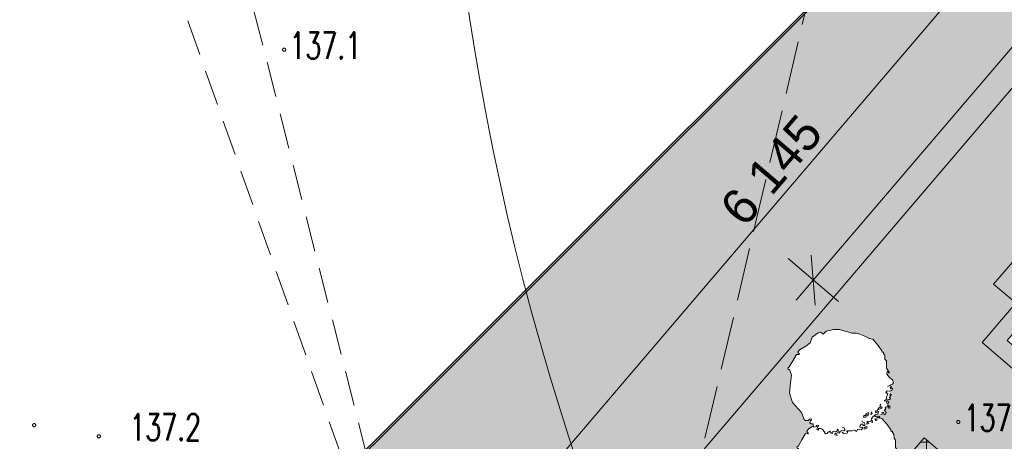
# Model space of a CAD drawing. Header units: centimetres. Extents: x -29333 to 403204, y -464147 to 16641.
# Tile 65 of 134: x 58101 to 60880, y -11638 to -10447. Entities that reach past the tile are written whole.
import ezdxf
from ezdxf.xclip import XClip

# ---------------------------------------------------------------- set-up
doc = ezdxf.new("R2010")
doc.units = ezdxf.units.CM
doc.header["$MEASUREMENT"] = 0
doc.header["$XCLIPFRAME"] = 0
doc.set_wipeout_variables(frame=1)
for name, pattern in [('1_OTZK', [150, 100, -50]), ('EGKK', [200, 150, -50]), ('Wipeout_Contour', [100, 0, -100])]:
    doc.linetypes.add(name, pattern=pattern)
for name, color, linetype in [('2010 Mlawa_628_1_mdcp_plus_zakres obcięta_13_Kontury', 7, 'Continuous'), ('2010 Mlawa_628_1_mdcp_plus_zakres obcięta_13_OTR_T_1', 7, 'Continuous'), ('2010 Mlawa_628_1_mdcp_plus_zakres obcięta_13_OTZ_L_1', 7, 'Continuous'), ('810-G Ogólne', 7, 'Continuous'), ('FURTKI BRAMY', 7, 'Continuous'), ('MAPA MDCP', 7, 'Continuous'), ('MF_S przyłącze wodociagowe', 7, 'Continuous'), ('PROJEKTOWANE DROGI', 7, 'Continuous'), ('PZT NOWE', 7, 'Continuous'), ('PZT NOWE PAB', 7, 'Continuous'), ('TEREN', 7, 'Continuous')]:
    doc.layers.add(name, color=color, linetype=linetype)
doc.styles.add('GENERATED_STYLE_11', font='arial.ttf')
doc.styles.add('GENERATED_STYLE_2', font='Simplex.shx')
doc.linetypes.add('FENCELINE1', pattern='A,0.25,-0.1,[133,ltypeshp.shx,S=0.1,R=0,X=-0.1,Y=0],-0.1,1', length=1.45)
doc.dimstyles.new('GENERATED_STYLE__1', dxfattribs={"dimtxt": 100, "dimasz": 95, "dimexe": 0.18, "dimexo": 0.0625, "dimgap": 0.09, "dimtad": 1, "dimdec": 0, "dimzin": 0, "dimdsep": 46, "dimtxsty": 'GENERATED_STYLE_11', "dimblk": 'ARROWHEAD_6', "dimblk1": 'ARROWHEAD_6', "dimblk2": 'ARROWHEAD_6', "dimcen": 0.09, "dimse1": 1, "dimse2": 1, "dimclrd": 7, "dimclre": 7, "dimclrt": 7, "dimadec": 1, "dimazin": 0, "dimtfac": 1, "dimtdec": 4, "dimtmove": 0, "dimatfit": 3, "dimfxl": 1, "dimtolj": 1, "dimtzin": 0, "dimarcsym": 0})

# ---------------------------------------------------------------- blocks, each defined once
blk = doc.blocks.new('Rysunek_4_13', base_point=(-745725621.2, -588524063.1))
at = {"layer": '2010 Mlawa_628_1_mdcp_plus_zakres obcięta_13_Kontury', "color": 3, "linetype": 'EGKK', "lineweight": 18}
blk.add_line((59485.8, -13965.1), (61141.8, -6922.1), dxfattribs=at)
at = {"layer": '2010 Mlawa_628_1_mdcp_plus_zakres obcięta_13_OTR_T_1', "color": 7, "linetype": 'Continuous', "lineweight": 18}
for centre in [(58847.4, -10531.7), (58141.7, -11592), (60750.2, -11582.9), (58324.3, -11623.5)]:
    blk.add_circle(centre, 4.5, dxfattribs=at)
at = {"layer": '2010 Mlawa_628_1_mdcp_plus_zakres obcięta_13_OTZ_L_1', "color": 7, "linetype": '1_OTZK', "lineweight": 18}
for p in [(58172.1, -8095.5), (58076.9, -9036)]:
    blk.add_line(p, (59265.9, -12408), dxfattribs=at)
at = {"layer": '2010 Mlawa_628_1_mdcp_plus_zakres obcięta_13_OTR_T_1', "color": 7, "linetype": 'Continuous', "lineweight": 18, "char_height": 75, "attachment_point": 7, "style": 'GENERATED_STYLE_2'}
for s, insert in [('\\A1;{\\W0.700000x;\\pql;\\FSimplex.shx;137.1}', (58862.4, -10557.7)), ('\\A1;{\\W0.700000x;\\pql;\\FSimplex.shx;137.3}', (60765.2, -11608.9)), ('\\A1;{\\W0.700000x;\\pql;\\FSimplex.shx;137.2}', (58410.3, -11635.2))]:
    blk.add_mtext(s, dxfattribs=dict(at, insert=insert))
blk = doc.blocks.new('Drzewo rzut 21[2]_1', base_point=(60443.3, -11694.8))
at = {"color": 254, "linetype": 'Wipeout_Contour', "lineweight": 0, "ltscale": 11521703.46790182}
blk.add_wipeout([(60461.9, -11837.7), (60464.2, -11834.2), (60460.7, -11833.6), (60460.7, -11831.4), (60466.1, -11831.1), (60476.4, -11831.8), (60482.8, -11829.7), (60488.1, -11833), (60491.9, -11826.8), (60501.3, -11828.3), (60506.8, -11823.5), (60504.6, -11820.8), (60501.9, -11821.6), (60497.9, -11820.6), (60498.4, -11816.1), (60501.2, -11812.1), (60507.1, -11812.7), (60506.1, -11816.3), (60511.5, -11816), (60512, -11812.4), (60510.8, -11808.8), (60515.2, -11811.1), (60520.6, -11811.7), (60523.4, -11808.2), (60519.3, -11808.1), (60517.1, -11805.3), (60520.8, -11803.6), (60527.5, -11804.7), (60533.3, -11808), (60533.4, -11803.5), (60529.8, -11800.7), (60530.4, -11797.1), (60539.8, -11796.4), (60542, -11799.2), (60541.5, -11802.3), (60546, -11801.5), (60545.7, -11797), (60546.2, -11793.9), (60550.3, -11793.6), (60551.1, -11795.8), (60553.9, -11792.7), (60551.3, -11789.5), (60544.4, -11792.1), (60540, -11790.6), (60541.5, -11785.7), (60546.4, -11784.5), (60549.6, -11783.6), (60556.6, -11785.1), (60560.6, -11783.8), (60561.1, -11778.3), (60565.9, -11779.2), (60565.9, -11783.5), (60569, -11785.8), (60572.5, -11779.3), (60568.9, -11775.6), (60566.7, -11773.7), (60570.9, -11769), (60569.1, -11766.1), (60570.7, -11763.2), (60573.9, -11764.3), (60577.3, -11761.9), (60579.1, -11762.9), (60578.4, -11764.3), (60580.1, -11767.8), (60582.7, -11766.4), (60582.8, -11761.3), (60578.1, -11759), (60574.8, -11759.2), (60574.2, -11753.4), (60576.7, -11754.2), (60579.4, -11749.5), (60576.2, -11747.6), (60576.6, -11743.6), (60580.3, -11741.8), (60582.5, -11743.7), (60584.1, -11738.6), (60580.8, -11736.3), (60582, -11733.4), (60585.7, -11733.2), (60586.5, -11729.2), (60582.9, -11727.2), (60580.9, -11719.6), (60587.7, -11717.1), (60590.1, -11710.9), (60586.4, -11713), (60583.8, -11711.2), (60587.5, -11706.8), (60582.2, -11703), (60584, -11700.8), (60589.9, -11699.6), (60592.7, -11695.6), (60590.2, -11687.5), (60581.8, -11681), (60573.5, -11671.3), (60574.6, -11664.2), (60578.2, -11665.6), (60579, -11668.8), (60581.7, -11666.1), (60578.7, -11662.5), (60573, -11654.7), (60573.2, -11646.1), (60573.1, -11634), (60568.7, -11628.5), (60568.1, -11617.7), (60564.2, -11613.1), (60564.7, -11609), (60562, -11608.5), (60560.6, -11610.3), (60559.4, -11605.3), (60549.4, -11590.2), (60534.4, -11572.8), (60524.3, -11570.3), (60511.4, -11564.1), (60498, -11557.9), (60487.8, -11555.4), (60474.7, -11555.1), (60469.4, -11553.6), (60440.7, -11545.5), (60424.1, -11545.3), (60402.4, -11550.2), (60394.6, -11558.1), (60388, -11553), (60379.8, -11554.6), (60363.7, -11566.5), (60357.4, -11582.8), (60345.4, -11592.3), (60327.4, -11602.3), (60322.7, -11609.4), (60324.7, -11612.2), (60327.8, -11613.3), (60325.1, -11616), (60318.6, -11615.9), (60308.3, -11633.3), (60298.7, -11650.7), (60294.7, -11653.9), (60295.9, -11657.9), (60299.2, -11657.9), (60304.7, -11674.5), (60300.9, -11704.7), (60299.5, -11724.8), (60308, -11751.2), (60332.9, -11779.3), (60340.2, -11799.8), (60344.1, -11802.5), (60352, -11802), (60356, -11798.2), (60359.3, -11797.6), (60361.2, -11800.3), (60358.5, -11802.8), (60356.2, -11809.1), (60359.9, -11811.9), (60365.8, -11811.5), (60367, -11820.5), (60371.6, -11819.8), (60376.4, -11819.4), (60374.7, -11816.7), (60377.5, -11814.9), (60381.9, -11816.4), (60379.1, -11819.9), (60376.7, -11826.6), (60380.7, -11829.4), (60381.2, -11827.2), (60380.6, -11824.9), (60387.6, -11824.6), (60391.6, -11827), (60399, -11835.3), (60398.1, -11837), (60402, -11839.8), (60405.2, -11839), (60407.4, -11835.5), (60413, -11832.5), (60414.8, -11834.7), (60413.9, -11837.3), (60420.2, -11838.6), (60418.3, -11836.2), (60421.5, -11834.5), (60427.4, -11831.9), (60431.9, -11833.8), (60433.3, -11829.8), (60437, -11826.7), (60436.4, -11831.7), (60435.4, -11836.6), (60440.3, -11838.1), (60439.5, -11834), (60444.5, -11833.7), (60447.6, -11834.7), (60452, -11839.3)], dxfattribs=at).dxf.layer = 'PZT NOWE'
at = {"layer": 'PZT NOWE', "color": 8, "linetype": 'Continuous', "lineweight": 13}
for p, q in [((60379.8, -11554.6), (60363.7, -11566.5)), ((60388, -11553), (60379.8, -11554.6)), ((60394.6, -11558.1), (60388, -11553)), ((60402.4, -11550.2), (60394.6, -11558.1)), ((60424.1, -11545.3), (60402.4, -11550.2)), ((60440.7, -11545.5), (60424.1, -11545.3)), ((60469.4, -11553.6), (60440.7, -11545.5)), ((60474.7, -11555.1), (60469.4, -11553.6)), ((60487.8, -11555.4), (60474.7, -11555.1)), ((60498, -11557.9), (60487.8, -11555.4)), ((60511.4, -11564.1), (60498, -11557.9)), ((60357.4, -11582.8), (60345.4, -11592.3)), ((60363.7, -11566.5), (60357.4, -11582.8)), ((60524.3, -11570.3), (60511.4, -11564.1)), ((60534.4, -11572.8), (60524.3, -11570.3)), ((60549.4, -11590.2), (60534.4, -11572.8)), ((60318.6, -11615.9), (60308.3, -11633.3)), ((60325.1, -11616), (60318.6, -11615.9)), ((60327.4, -11602.3), (60322.7, -11609.4)), ((60322.7, -11609.4), (60324.7, -11612.2)), ((60324.7, -11612.2), (60327.8, -11613.3)), ((60327.8, -11613.3), (60325.1, -11616)), ((60345.4, -11592.3), (60327.4, -11602.3)), ((60559.4, -11605.3), (60549.4, -11590.2)), ((60560.6, -11610.3), (60559.4, -11605.3)), ((60562, -11608.5), (60560.6, -11610.3)), ((60564.7, -11609), (60562, -11608.5)), ((60564.2, -11613.1), (60564.7, -11609)), ((60568.1, -11617.7), (60564.2, -11613.1)), ((60308.3, -11633.3), (60298.7, -11650.7)), ((60568.7, -11628.5), (60568.1, -11617.7)), ((60573.1, -11634), (60568.7, -11628.5)), ((60573.2, -11646.1), (60573.1, -11634)), ((60298.7, -11650.7), (60294.7, -11653.9)), ((60294.7, -11653.9), (60295.9, -11657.9)), ((60295.9, -11657.9), (60299.2, -11657.9)), ((60299.2, -11657.9), (60304.7, -11674.5)), ((60573, -11654.7), (60573.2, -11646.1)), ((60578.7, -11662.5), (60573, -11654.7)), ((60573.5, -11671.3), (60574.6, -11664.2)), ((60581.8, -11681), (60573.5, -11671.3)), ((60574.6, -11664.2), (60578.2, -11665.6)), ((60578.2, -11665.6), (60579, -11668.8)), ((60581.7, -11666.1), (60578.7, -11662.5)), ((60579, -11668.8), (60581.7, -11666.1)), ((60304.7, -11674.5), (60300.9, -11704.7)), ((60590.2, -11687.5), (60581.8, -11681)), ((60584, -11700.8), (60589.9, -11699.6)), ((60589.9, -11699.6), (60592.7, -11695.6)), ((60592.7, -11695.6), (60590.2, -11687.5)), ((60300.9, -11704.7), (60299.5, -11724.8)), ((60299.5, -11724.8), (60308, -11751.2)), ((60571.4, -11721.7), (60574.6, -11718.6)), ((60571.7, -11726.2), (60571.4, -11721.7)), ((60573.6, -11724), (60571.7, -11726.2)), ((60576.7, -11724.9), (60573.6, -11724)), ((60574.6, -11718.6), (60580.9, -11719.6)), ((60576.2, -11728.5), (60576.7, -11724.9)), ((60582.2, -11703), (60576.3, -11705.6)), ((60580.9, -11719.6), (60587.7, -11717.1)), ((60582.1, -11728.7), (60582.9, -11727.2)), ((60587.5, -11706.8), (60582.2, -11703)), ((60582.9, -11727.2), (60586.5, -11729.2)), ((60583.8, -11711.2), (60587.5, -11706.8)), ((60586.4, -11713), (60583.8, -11711.2)), ((60590.1, -11710.9), (60586.4, -11713)), ((60587.7, -11717.1), (60590.1, -11710.9)), ((60308, -11751.2), (60332.9, -11779.3)), ((60566.7, -11747.2), (60574.1, -11740.6)), ((60573.2, -11749.7), (60570.7, -11746.3)), ((60574.2, -11753.4), (60573.2, -11749.7)), ((60573.3, -11736.5), (60576.2, -11728.5)), ((60574.1, -11740.6), (60573.3, -11736.5)), ((60576.7, -11754.2), (60574.2, -11753.4)), ((60576.6, -11743.6), (60576.2, -11747.6)), ((60576.2, -11747.6), (60579.4, -11749.5)), ((60580.3, -11741.8), (60576.6, -11743.6)), ((60579.4, -11749.5), (60576.7, -11754.2)), ((60582.5, -11743.7), (60580.3, -11741.8)), ((60580.8, -11736.3), (60584.1, -11738.6)), ((60582, -11733.4), (60583.2, -11730.9)), ((60585.7, -11733.2), (60582, -11733.4)), ((60583.2, -11730.9), (60582.1, -11728.7)), ((60584.1, -11738.6), (60582.5, -11743.7)), ((60586.5, -11729.2), (60585.7, -11733.2)), ((60332.9, -11779.3), (60340.2, -11799.8)), ((60514.9, -11783.4), (60518.6, -11781.3)), ((60518.6, -11781.3), (60522, -11779.5)), ((60522, -11779.5), (60522.9, -11783.9)), ((60528.9, -11784.9), (60530.4, -11777.3)), ((60532.6, -11781.9), (60528.9, -11784.9)), ((60530.4, -11777.3), (60532.6, -11781.9)), ((60541.6, -11778.1), (60543.1, -11774.5)), ((60543.8, -11780.4), (60541.6, -11778.1)), ((60543.1, -11774.5), (60547.6, -11773.7)), ((60544.8, -11777.2), (60543.8, -11780.4)), ((60551.1, -11776.5), (60544.8, -11777.2)), ((60547.6, -11773.7), (60548.6, -11770.6)), ((60548.3, -11780.5), (60551.1, -11776.5)), ((60549.6, -11783.6), (60548.3, -11780.5)), ((60548.6, -11770.6), (60552.6, -11772)), ((60549.1, -11767.4), (60553.2, -11765.7)), ((60551.3, -11768.8), (60549.1, -11767.4)), ((60552.6, -11772), (60551.3, -11768.8)), ((60553.2, -11765.7), (60557.6, -11768.5)), ((60554.7, -11760.8), (60557, -11755.9)), ((60559.1, -11764.5), (60554.7, -11760.8)), ((60557.6, -11768.5), (60561.3, -11766.8)), ((60561.3, -11766.8), (60559.1, -11764.5)), ((60561.1, -11778.3), (60560.6, -11783.8)), ((60565.9, -11779.2), (60561.1, -11778.3)), ((60565.9, -11783.5), (60565.9, -11779.2)), ((60570.9, -11769), (60566.7, -11773.7)), ((60566.7, -11773.7), (60568.9, -11775.6)), ((60568.9, -11775.6), (60572.5, -11779.3)), ((60572.5, -11779.3), (60569, -11785.8)), ((60570.7, -11763.2), (60569.1, -11766.1)), ((60569.1, -11766.1), (60570.9, -11769)), ((60573.9, -11764.3), (60570.7, -11763.2)), ((60577.3, -11761.9), (60573.9, -11764.3)), ((60574.8, -11759.2), (60578.1, -11759)), ((60579.1, -11762.9), (60577.3, -11761.9)), ((60578.1, -11759), (60582.8, -11761.3)), ((60578.4, -11764.3), (60579.1, -11762.9)), ((60580.1, -11767.8), (60578.4, -11764.3)), ((60582.7, -11766.4), (60580.1, -11767.8)), ((60582.8, -11761.3), (60582.7, -11766.4)), ((60340.2, -11799.8), (60344.1, -11802.5)), ((60344.1, -11802.5), (60352, -11802)), ((60352, -11802), (60356, -11798.2)), ((60356, -11798.2), (60359.3, -11797.6)), ((60358.5, -11802.8), (60356.2, -11809.1)), ((60356.2, -11809.1), (60359.9, -11811.9)), ((60361.2, -11800.3), (60358.5, -11802.8)), ((60359.3, -11797.6), (60361.2, -11800.3)), ((60503.6, -11805), (60505.5, -11803.7)), ((60506.7, -11806.9), (60503.6, -11805)), ((60510.8, -11808.8), (60506.7, -11806.9)), ((60508.1, -11793.1), (60508.9, -11788)), ((60514.3, -11792.9), (60508.1, -11793.1)), ((60508.9, -11788), (60511.9, -11788.1)), ((60512, -11812.4), (60510.8, -11808.8)), ((60511.9, -11788.1), (60513.3, -11787.7)), ((60513.3, -11787.7), (60514.9, -11783.4)), ((60516.3, -11786.3), (60514.3, -11792.9)), ((60520, -11785.7), (60516.3, -11786.3)), ((60517.1, -11805.3), (60520.8, -11803.6)), ((60519.3, -11808.1), (60517.1, -11805.3)), ((60523.4, -11808.2), (60519.3, -11808.1)), ((60520.6, -11789.4), (60520, -11785.7)), ((60522.9, -11783.9), (60520.6, -11789.4)), ((60520.6, -11811.7), (60523.4, -11808.2)), ((60520.8, -11803.6), (60527.5, -11804.7)), ((60527.5, -11804.7), (60533.3, -11808)), ((60529.8, -11800.7), (60530.4, -11797.1)), ((60533.4, -11803.5), (60529.8, -11800.7)), ((60530.4, -11797.1), (60533.2, -11793.1)), ((60533.2, -11793.1), (60541.5, -11785.7)), ((60533.3, -11808), (60533.4, -11803.5)), ((60542, -11799.2), (60539.8, -11796.4)), ((60540, -11790.6), (60544.4, -11792.1)), ((60541.5, -11785.7), (60546.4, -11784.5)), ((60541.5, -11802.3), (60542, -11799.2)), ((60546, -11801.5), (60541.5, -11802.3)), ((60544.4, -11792.1), (60551.3, -11789.5)), ((60546.2, -11793.9), (60545.7, -11797)), ((60545.7, -11797), (60546, -11801.5)), ((60550.3, -11793.6), (60546.2, -11793.9)), ((60546.4, -11784.5), (60549.6, -11783.6)), ((60551.1, -11795.8), (60550.3, -11793.6)), ((60553.9, -11792.7), (60551.1, -11795.8)), ((60551.3, -11789.5), (60553.9, -11792.7)), ((60560.6, -11783.8), (60556.6, -11785.1)), ((60569, -11785.8), (60565.9, -11783.5)), ((60359.9, -11811.9), (60365.8, -11811.5)), ((60365.8, -11811.5), (60367, -11820.5)), ((60367, -11820.5), (60371.6, -11819.8)), ((60371.6, -11819.8), (60376.4, -11819.4)), ((60374.7, -11816.7), (60377.5, -11814.9)), ((60376.4, -11819.4), (60374.7, -11816.7)), ((60379.1, -11819.9), (60376.7, -11826.6)), ((60376.7, -11826.6), (60380.7, -11829.4)), ((60377.5, -11814.9), (60381.9, -11816.4)), ((60381.9, -11816.4), (60379.1, -11819.9)), ((60380.6, -11824.9), (60387.6, -11824.6)), ((60381.2, -11827.2), (60380.6, -11824.9)), ((60380.7, -11829.4), (60381.2, -11827.2)), ((60387.6, -11824.6), (60391.6, -11827)), ((60391.6, -11827), (60399, -11835.3)), ((60399, -11835.3), (60398.1, -11837)), ((60398.1, -11837), (60402, -11839.8)), ((60405.2, -11839), (60407.4, -11835.5)), ((60407.4, -11835.5), (60413, -11832.5)), ((60413, -11832.5), (60414.8, -11834.7)), ((60414.8, -11834.7), (60413.9, -11837.3)), ((60413.9, -11837.3), (60420.2, -11838.6)), ((60418.3, -11836.2), (60421.5, -11834.5)), ((60420.2, -11838.6), (60418.3, -11836.2)), ((60421.5, -11834.5), (60427.4, -11831.9)), ((60427.4, -11831.9), (60431.9, -11833.8)), ((60427.6, -11842.3), (60427.7, -11838.2)), ((60427.7, -11838.2), (60430.9, -11838.3)), ((60430.9, -11838.3), (60433.4, -11844.2)), ((60431.9, -11833.8), (60433.3, -11829.8)), ((60433.3, -11829.8), (60437, -11826.7)), ((60436.4, -11831.7), (60435.4, -11836.6)), ((60435.4, -11836.6), (60440.3, -11838.1)), ((60437, -11826.7), (60436.4, -11831.7)), ((60439.5, -11834), (60444.5, -11833.7)), ((60440.3, -11838.1), (60439.5, -11834)), ((60444.5, -11833.7), (60445.5, -11830.1)), ((60445.5, -11830.1), (60452.6, -11831.2)), ((60451, -11822.1), (60447.4, -11823)), ((60447.6, -11834.7), (60452, -11839.3)), ((60454.6, -11824), (60451, -11822.1)), ((60452, -11839.3), (60461.9, -11837.7)), ((60452.6, -11831.2), (60455.4, -11828.6)), ((60455.4, -11828.6), (60454.6, -11824)), ((60460.7, -11831.4), (60466.1, -11831.1)), ((60460.7, -11833.6), (60460.7, -11831.4)), ((60464.2, -11834.2), (60460.7, -11833.6)), ((60461.9, -11837.7), (60464.2, -11834.2)), ((60466.1, -11831.1), (60476.4, -11831.8)), ((60476.4, -11831.8), (60482.8, -11829.7)), ((60482.8, -11829.7), (60488.1, -11833)), ((60488.1, -11833), (60491.9, -11826.8)), ((60491.9, -11826.8), (60501.3, -11828.3)), ((60497.9, -11820.6), (60498.4, -11816.1)), ((60501.9, -11821.6), (60497.9, -11820.6)), ((60498.4, -11816.1), (60501.2, -11812.1)), ((60501.2, -11812.1), (60507.1, -11812.7)), ((60501.3, -11828.3), (60506.8, -11823.5)), ((60504.6, -11820.8), (60501.9, -11821.6)), ((60506.8, -11823.5), (60504.6, -11820.8)), ((60507.1, -11812.7), (60506.1, -11816.3)), ((60506.1, -11816.3), (60511.5, -11816)), ((60511.3, -11822.7), (60514.1, -11820.1)), ((60512.4, -11826.8), (60511.3, -11822.7)), ((60511.5, -11816), (60512, -11812.4)), ((60517.7, -11824.1), (60512.4, -11826.8)), ((60514.1, -11820.1), (60518.1, -11820.2)), ((60515.2, -11811.1), (60520.6, -11811.7)), ((60518.1, -11820.2), (60517.7, -11824.1)), ((60402, -11839.8), (60405.2, -11839)), ((60433.4, -11844.2), (60427.6, -11842.3))]:
    blk.add_line(p, q, dxfattribs=at)
blk = doc.blocks.new('Drzewo rzut 21[3]_1', base_point=(60417.8, -11471.5))
at = {"color": 254, "linetype": 'Wipeout_Contour', "lineweight": 0, "ltscale": 11509124.51034507}
blk.add_wipeout([(60436.4, -11614.4), (60438.7, -11610.8), (60435.1, -11610.3), (60435.2, -11608.1), (60440.6, -11607.7), (60450.9, -11608.4), (60457.3, -11606.4), (60462.6, -11609.6), (60466.3, -11603.4), (60475.7, -11605), (60481.3, -11600.2), (60479.1, -11597.4), (60476.4, -11598.3), (60472.3, -11597.3), (60472.9, -11592.8), (60475.7, -11588.8), (60481.5, -11589.4), (60480.5, -11593), (60485.9, -11592.7), (60486.5, -11589.1), (60485.2, -11585.4), (60489.7, -11587.8), (60495, -11588.4), (60497.8, -11584.9), (60493.8, -11584.8), (60491.6, -11582), (60495.2, -11580.3), (60502, -11581.4), (60507.7, -11584.7), (60507.8, -11580.2), (60504.3, -11577.4), (60504.9, -11573.8), (60514.3, -11573.1), (60516.5, -11575.9), (60516, -11579), (60520.5, -11578.2), (60520.1, -11573.7), (60520.7, -11570.6), (60524.7, -11570.2), (60525.6, -11572.5), (60528.4, -11569.4), (60525.7, -11566.2), (60518.9, -11568.7), (60514.5, -11567.3), (60515.9, -11562.4), (60520.9, -11561.1), (60524.1, -11560.3), (60531.1, -11561.8), (60535.1, -11560.5), (60535.6, -11555), (60540.3, -11555.8), (60540.3, -11560.2), (60543.5, -11562.5), (60546.9, -11556), (60543.4, -11552.2), (60541.2, -11550.4), (60545.4, -11545.7), (60543.6, -11542.7), (60545.1, -11539.8), (60548.4, -11541), (60551.8, -11538.5), (60553.6, -11539.5), (60552.8, -11541), (60554.5, -11544.5), (60557.1, -11543.1), (60557.3, -11537.9), (60552.6, -11535.6), (60549.3, -11535.9), (60548.7, -11530), (60551.2, -11530.8), (60553.9, -11526.2), (60550.6, -11524.2), (60551.1, -11520.2), (60554.8, -11518.5), (60557, -11520.4), (60558.5, -11515.3), (60555.3, -11513), (60556.5, -11510.1), (60560.1, -11509.8), (60561, -11505.8), (60557.4, -11503.9), (60555.3, -11496.3), (60562.2, -11493.8), (60564.6, -11487.5), (60560.9, -11489.7), (60558.3, -11487.8), (60562, -11483.4), (60556.7, -11479.7), (60558.5, -11477.5), (60564.4, -11476.3), (60567.2, -11472.3), (60564.7, -11464.2), (60556.3, -11457.7), (60548, -11448), (60549.1, -11440.8), (60552.6, -11442.3), (60553.4, -11445.4), (60556.2, -11442.8), (60553.2, -11439.1), (60547.5, -11431.3), (60547.7, -11422.8), (60547.6, -11410.7), (60543.2, -11405.2), (60542.6, -11394.3), (60538.6, -11389.7), (60539.2, -11385.7), (60536.5, -11385.2), (60535.1, -11387), (60533.9, -11382), (60523.9, -11366.9), (60508.9, -11349.5), (60498.7, -11346.9), (60485.9, -11340.8), (60472.5, -11334.6), (60462.2, -11332.1), (60449.2, -11331.8), (60443.8, -11330.3), (60415.1, -11322.2), (60398.6, -11322), (60376.9, -11326.8), (60369.1, -11334.7), (60362.4, -11329.6), (60354.3, -11331.2), (60338.1, -11343.2), (60331.8, -11359.4), (60319.8, -11369), (60301.9, -11379), (60297.1, -11386.1), (60299.2, -11388.8), (60302.2, -11389.9), (60299.6, -11392.7), (60293, -11392.5), (60282.8, -11410), (60273.2, -11427.4), (60269.2, -11430.6), (60270.4, -11434.5), (60273.7, -11434.6), (60279.2, -11451.1), (60275.4, -11481.3), (60274, -11501.4), (60282.5, -11527.8), (60307.4, -11556), (60314.7, -11576.4), (60318.6, -11579.2), (60326.4, -11578.7), (60330.5, -11574.9), (60333.8, -11574.3), (60335.7, -11577), (60333, -11579.5), (60330.7, -11585.8), (60334.4, -11588.6), (60340.3, -11588.2), (60341.4, -11597.2), (60346.1, -11596.5), (60350.9, -11596.1), (60349.2, -11593.3), (60351.9, -11591.6), (60356.4, -11593.1), (60353.6, -11596.6), (60351.2, -11603.3), (60355.2, -11606.1), (60355.7, -11603.8), (60355.1, -11601.5), (60362, -11601.3), (60366, -11603.7), (60373.5, -11611.9), (60372.5, -11613.7), (60376.5, -11616.5), (60379.7, -11615.7), (60381.9, -11612.2), (60387.5, -11609.1), (60389.2, -11611.4), (60388.4, -11613.9), (60394.7, -11615.3), (60392.8, -11612.9), (60396, -11611.1), (60401.9, -11608.6), (60406.3, -11610.5), (60407.8, -11606.5), (60411.5, -11603.4), (60410.9, -11608.4), (60409.9, -11613.3), (60414.8, -11614.8), (60414, -11610.7), (60418.9, -11610.4), (60422.1, -11611.3), (60426.4, -11615.9)], dxfattribs=at).dxf.layer = 'PZT NOWE'
at = {"layer": 'PZT NOWE', "color": 8, "linetype": 'Continuous', "lineweight": 13}
for p, q in [((60354.3, -11331.2), (60338.1, -11343.2)), ((60362.4, -11329.6), (60354.3, -11331.2)), ((60369.1, -11334.7), (60362.4, -11329.6)), ((60376.9, -11326.8), (60369.1, -11334.7)), ((60398.6, -11322), (60376.9, -11326.8)), ((60415.1, -11322.2), (60398.6, -11322)), ((60443.8, -11330.3), (60415.1, -11322.2)), ((60449.2, -11331.8), (60443.8, -11330.3)), ((60462.2, -11332.1), (60449.2, -11331.8)), ((60472.5, -11334.6), (60462.2, -11332.1)), ((60485.9, -11340.8), (60472.5, -11334.6)), ((60331.8, -11359.4), (60319.8, -11369)), ((60338.1, -11343.2), (60331.8, -11359.4)), ((60498.7, -11346.9), (60485.9, -11340.8)), ((60508.9, -11349.5), (60498.7, -11346.9)), ((60523.9, -11366.9), (60508.9, -11349.5)), ((60293, -11392.5), (60282.8, -11410)), ((60299.6, -11392.7), (60293, -11392.5)), ((60301.9, -11379), (60297.1, -11386.1)), ((60297.1, -11386.1), (60299.2, -11388.8)), ((60299.2, -11388.8), (60302.2, -11389.9)), ((60302.2, -11389.9), (60299.6, -11392.7)), ((60319.8, -11369), (60301.9, -11379)), ((60533.9, -11382), (60523.9, -11366.9)), ((60535.1, -11387), (60533.9, -11382)), ((60536.5, -11385.2), (60535.1, -11387)), ((60539.2, -11385.7), (60536.5, -11385.2)), ((60538.6, -11389.7), (60539.2, -11385.7)), ((60542.6, -11394.3), (60538.6, -11389.7)), ((60282.8, -11410), (60273.2, -11427.4)), ((60543.2, -11405.2), (60542.6, -11394.3)), ((60547.6, -11410.7), (60543.2, -11405.2)), ((60547.7, -11422.8), (60547.6, -11410.7)), ((60273.2, -11427.4), (60269.2, -11430.6)), ((60269.2, -11430.6), (60270.4, -11434.5)), ((60270.4, -11434.5), (60273.7, -11434.6)), ((60273.7, -11434.6), (60279.2, -11451.1)), ((60547.5, -11431.3), (60547.7, -11422.8)), ((60553.2, -11439.1), (60547.5, -11431.3)), ((60548, -11448), (60549.1, -11440.8)), ((60556.3, -11457.7), (60548, -11448)), ((60549.1, -11440.8), (60552.6, -11442.3)), ((60552.6, -11442.3), (60553.4, -11445.4)), ((60556.2, -11442.8), (60553.2, -11439.1)), ((60553.4, -11445.4), (60556.2, -11442.8)), ((60279.2, -11451.1), (60275.4, -11481.3)), ((60564.7, -11464.2), (60556.3, -11457.7)), ((60558.5, -11477.5), (60564.4, -11476.3)), ((60564.4, -11476.3), (60567.2, -11472.3)), ((60567.2, -11472.3), (60564.7, -11464.2)), ((60275.4, -11481.3), (60274, -11501.4)), ((60274, -11501.4), (60282.5, -11527.8)), ((60545.8, -11498.3), (60549.1, -11495.3)), ((60546.2, -11502.8), (60545.8, -11498.3)), ((60548, -11500.6), (60546.2, -11502.8)), ((60547.7, -11513.2), (60550.6, -11505.2)), ((60551.2, -11501.6), (60548, -11500.6)), ((60549.1, -11495.3), (60555.3, -11496.3)), ((60550.6, -11505.2), (60551.2, -11501.6)), ((60556.7, -11479.7), (60550.7, -11482.3)), ((60555.3, -11496.3), (60562.2, -11493.8)), ((60556.6, -11505.4), (60557.4, -11503.9)), ((60557.6, -11507.6), (60556.6, -11505.4)), ((60562, -11483.4), (60556.7, -11479.7)), ((60557.4, -11503.9), (60561, -11505.8)), ((60558.3, -11487.8), (60562, -11483.4)), ((60560.9, -11489.7), (60558.3, -11487.8)), ((60564.6, -11487.5), (60560.9, -11489.7)), ((60562.2, -11493.8), (60564.6, -11487.5)), ((60282.5, -11527.8), (60307.4, -11556)), ((60529.1, -11537.5), (60531.5, -11532.6)), ((60541.2, -11523.9), (60548.5, -11517.3)), ((60547.7, -11526.4), (60545.2, -11523)), ((60548.5, -11517.3), (60547.7, -11513.2)), ((60548.7, -11530), (60547.7, -11526.4)), ((60551.2, -11530.8), (60548.7, -11530)), ((60551.1, -11520.2), (60550.6, -11524.2)), ((60550.6, -11524.2), (60553.9, -11526.2)), ((60554.8, -11518.5), (60551.1, -11520.2)), ((60553.9, -11526.2), (60551.2, -11530.8)), ((60557, -11520.4), (60554.8, -11518.5)), ((60555.3, -11513), (60558.5, -11515.3)), ((60556.5, -11510.1), (60557.6, -11507.6)), ((60560.1, -11509.8), (60556.5, -11510.1)), ((60558.5, -11515.3), (60557, -11520.4)), ((60561, -11505.8), (60560.1, -11509.8)), ((60307.4, -11556), (60314.7, -11576.4)), ((60487.8, -11564.4), (60489.4, -11560.1)), ((60489.4, -11560.1), (60493.1, -11558)), ((60493.1, -11558), (60496.4, -11556.2)), ((60497.4, -11560.6), (60495.1, -11566.1)), ((60496.4, -11556.2), (60497.4, -11560.6)), ((60503.4, -11561.6), (60504.9, -11554)), ((60507, -11558.5), (60503.4, -11561.6)), ((60504.9, -11554), (60507, -11558.5)), ((60516.1, -11554.7), (60517.6, -11551.2)), ((60518.3, -11557), (60516.1, -11554.7)), ((60517.6, -11551.2), (60522.1, -11550.4)), ((60519.3, -11553.9), (60518.3, -11557)), ((60525.6, -11553.2), (60519.3, -11553.9)), ((60520.9, -11561.1), (60524.1, -11560.3)), ((60522.1, -11550.4), (60523, -11547.2)), ((60522.8, -11557.1), (60525.6, -11553.2)), ((60524.1, -11560.3), (60522.8, -11557.1)), ((60523, -11547.2), (60527.1, -11548.7)), ((60523.6, -11544.1), (60527.7, -11542.4)), ((60525.8, -11545.5), (60523.6, -11544.1)), ((60527.1, -11548.7), (60525.8, -11545.5)), ((60527.7, -11542.4), (60532.1, -11545.2)), ((60533.5, -11541.2), (60529.1, -11537.5)), ((60535.1, -11560.5), (60531.1, -11561.8)), ((60532.1, -11545.2), (60535.7, -11543.5)), ((60535.7, -11543.5), (60533.5, -11541.2)), ((60535.6, -11555), (60535.1, -11560.5)), ((60540.3, -11555.8), (60535.6, -11555)), ((60540.3, -11560.2), (60540.3, -11555.8)), ((60543.5, -11562.5), (60540.3, -11560.2)), ((60545.4, -11545.7), (60541.2, -11550.4)), ((60541.2, -11550.4), (60543.4, -11552.2)), ((60543.4, -11552.2), (60546.9, -11556)), ((60546.9, -11556), (60543.5, -11562.5)), ((60545.1, -11539.8), (60543.6, -11542.7)), ((60543.6, -11542.7), (60545.4, -11545.7)), ((60548.4, -11541), (60545.1, -11539.8)), ((60551.8, -11538.5), (60548.4, -11541)), ((60549.3, -11535.9), (60552.6, -11535.6)), ((60553.6, -11539.5), (60551.8, -11538.5)), ((60552.6, -11535.6), (60557.3, -11537.9)), ((60552.8, -11541), (60553.6, -11539.5)), ((60554.5, -11544.5), (60552.8, -11541)), ((60557.1, -11543.1), (60554.5, -11544.5)), ((60557.3, -11537.9), (60557.1, -11543.1)), ((60314.7, -11576.4), (60318.6, -11579.2)), ((60318.6, -11579.2), (60326.4, -11578.7)), ((60326.4, -11578.7), (60330.5, -11574.9)), ((60330.5, -11574.9), (60333.8, -11574.3)), ((60333, -11579.5), (60330.7, -11585.8)), ((60330.7, -11585.8), (60334.4, -11588.6)), ((60335.7, -11577), (60333, -11579.5)), ((60333.8, -11574.3), (60335.7, -11577)), ((60334.4, -11588.6), (60340.3, -11588.2)), ((60340.3, -11588.2), (60341.4, -11597.2)), ((60478.1, -11581.7), (60480, -11580.4)), ((60481.2, -11583.6), (60478.1, -11581.7)), ((60485.2, -11585.4), (60481.2, -11583.6)), ((60482.6, -11569.8), (60483.4, -11564.7)), ((60488.8, -11569.6), (60482.6, -11569.8)), ((60483.4, -11564.7), (60486.3, -11564.7)), ((60486.5, -11589.1), (60485.2, -11585.4)), ((60486.3, -11564.7), (60487.8, -11564.4)), ((60490.8, -11563), (60488.8, -11569.6)), ((60489.7, -11587.8), (60495, -11588.4)), ((60494.4, -11562.4), (60490.8, -11563)), ((60491.6, -11582), (60495.2, -11580.3)), ((60493.8, -11584.8), (60491.6, -11582)), ((60497.8, -11584.9), (60493.8, -11584.8)), ((60495.1, -11566.1), (60494.4, -11562.4)), ((60495, -11588.4), (60497.8, -11584.9)), ((60495.2, -11580.3), (60502, -11581.4)), ((60502, -11581.4), (60507.7, -11584.7)), ((60504.3, -11577.4), (60504.9, -11573.8)), ((60507.8, -11580.2), (60504.3, -11577.4)), ((60504.9, -11573.8), (60507.6, -11569.8)), ((60507.6, -11569.8), (60515.9, -11562.4)), ((60507.7, -11584.7), (60507.8, -11580.2)), ((60516.5, -11575.9), (60514.3, -11573.1)), ((60514.5, -11567.3), (60518.9, -11568.7)), ((60515.9, -11562.4), (60520.9, -11561.1)), ((60516, -11579), (60516.5, -11575.9)), ((60520.5, -11578.2), (60516, -11579)), ((60518.9, -11568.7), (60525.7, -11566.2)), ((60520.7, -11570.6), (60520.1, -11573.7)), ((60520.1, -11573.7), (60520.5, -11578.2)), ((60524.7, -11570.2), (60520.7, -11570.6)), ((60525.6, -11572.5), (60524.7, -11570.2)), ((60528.4, -11569.4), (60525.6, -11572.5)), ((60525.7, -11566.2), (60528.4, -11569.4)), ((60341.4, -11597.2), (60346.1, -11596.5)), ((60346.1, -11596.5), (60350.9, -11596.1)), ((60349.2, -11593.3), (60351.9, -11591.6)), ((60350.9, -11596.1), (60349.2, -11593.3)), ((60353.6, -11596.6), (60351.2, -11603.3)), ((60351.2, -11603.3), (60355.2, -11606.1)), ((60351.9, -11591.6), (60356.4, -11593.1)), ((60356.4, -11593.1), (60353.6, -11596.6)), ((60355.1, -11601.5), (60362, -11601.3)), ((60355.7, -11603.8), (60355.1, -11601.5)), ((60355.2, -11606.1), (60355.7, -11603.8)), ((60362, -11601.3), (60366, -11603.7)), ((60366, -11603.7), (60373.5, -11611.9)), ((60373.5, -11611.9), (60372.5, -11613.7)), ((60372.5, -11613.7), (60376.5, -11616.5)), ((60376.5, -11616.5), (60379.7, -11615.7)), ((60379.7, -11615.7), (60381.9, -11612.2)), ((60381.9, -11612.2), (60387.5, -11609.1)), ((60387.5, -11609.1), (60389.2, -11611.4)), ((60389.2, -11611.4), (60388.4, -11613.9)), ((60388.4, -11613.9), (60394.7, -11615.3)), ((60392.8, -11612.9), (60396, -11611.1)), ((60394.7, -11615.3), (60392.8, -11612.9)), ((60396, -11611.1), (60401.9, -11608.6)), ((60401.9, -11608.6), (60406.3, -11610.5)), ((60402.1, -11618.9), (60402.2, -11614.9)), ((60402.2, -11614.9), (60405.3, -11615)), ((60405.3, -11615), (60407.9, -11620.9)), ((60406.3, -11610.5), (60407.8, -11606.5)), ((60407.8, -11606.5), (60411.5, -11603.4)), ((60410.9, -11608.4), (60409.9, -11613.3)), ((60409.9, -11613.3), (60414.8, -11614.8)), ((60411.5, -11603.4), (60410.9, -11608.4)), ((60414, -11610.7), (60418.9, -11610.4)), ((60414.8, -11614.8), (60414, -11610.7)), ((60418.9, -11610.4), (60419.9, -11606.8)), ((60419.9, -11606.8), (60427.1, -11607.9)), ((60425.5, -11598.8), (60421.9, -11599.6)), ((60422.1, -11611.3), (60426.4, -11615.9)), ((60429.1, -11600.7), (60425.5, -11598.8)), ((60426.4, -11615.9), (60436.4, -11614.4)), ((60427.1, -11607.9), (60429.9, -11605.2)), ((60429.9, -11605.2), (60429.1, -11600.7)), ((60435.1, -11610.3), (60435.2, -11608.1)), ((60438.7, -11610.8), (60435.1, -11610.3)), ((60435.2, -11608.1), (60440.6, -11607.7)), ((60436.4, -11614.4), (60438.7, -11610.8)), ((60440.6, -11607.7), (60450.9, -11608.4)), ((60450.9, -11608.4), (60457.3, -11606.4)), ((60457.3, -11606.4), (60462.6, -11609.6)), ((60462.6, -11609.6), (60466.3, -11603.4)), ((60466.3, -11603.4), (60475.7, -11605)), ((60472.3, -11597.3), (60472.9, -11592.8)), ((60476.4, -11598.3), (60472.3, -11597.3)), ((60472.9, -11592.8), (60475.7, -11588.8)), ((60475.7, -11588.8), (60481.5, -11589.4)), ((60475.7, -11605), (60481.3, -11600.2)), ((60479.1, -11597.4), (60476.4, -11598.3)), ((60481.3, -11600.2), (60479.1, -11597.4)), ((60481.5, -11589.4), (60480.5, -11593)), ((60480.5, -11593), (60485.9, -11592.7)), ((60485.8, -11599.4), (60488.5, -11596.8)), ((60486.8, -11603.5), (60485.8, -11599.4)), ((60485.9, -11592.7), (60486.5, -11589.1)), ((60492.2, -11600.8), (60486.8, -11603.5)), ((60488.5, -11596.8), (60492.6, -11596.9)), ((60492.6, -11596.9), (60492.2, -11600.8)), ((60407.9, -11620.9), (60402.1, -11618.9))]:
    blk.add_line(p, q, dxfattribs=at)
blk = doc.blocks.new('*D66')
at = {"layer": 'PZT NOWE', "color": 7, "linetype": 'Continuous', "lineweight": 13, "transparency": 16777216}
for p, q in [((63719.3, -9916.8), (63708.1, -9775.8)), ((63642.4, -9785.5), (63785, -9907.1)), ((63713.7, -9846.3), (61780.2, -12113.9)), ((61708.9, -12053.1), (61851.6, -12174.7)), ((61785.8, -12184.4), (61774.6, -12043.4)), ((61780.2, -12113.9), (60156.9, -14017.8))]:
    blk.add_line(p, q, dxfattribs=at)
at = {"layer": 'PZT NOWE', "color": 7, "lineweight": 13, "transparency": 16777216, "insert": (62620.8, -11097.2), "char_height": 100, "attachment_point": 7, "rotation": 49.5472, "style": 'GENERATED_STYLE_11'}
blk.add_mtext('\\A1;{\\pql;\\fArial|b0|i0|c0|p38;2\xa0980}', dxfattribs=at)
blk = doc.blocks.new('ARROWHEAD_6')
at = {"color": 0, "linetype": 'Continuous', "lineweight": 0}
for p, q in [((-0.5, -0.5), (0.5, 0.5)), ((0, 0), (-1, 0))]:
    blk.add_line(p, q, dxfattribs=at)
blk = doc.blocks.new('*D67')
at = {"layer": 'PZT NOWE', "color": 7, "linetype": 'Continuous', "lineweight": 13, "transparency": 16777216}
for p, q in [((63713.7, -9846.3), (61780.2, -12113.9)), ((61708.9, -12053.1), (61851.6, -12174.7)), ((61785.8, -12184.4), (61774.6, -12043.4)), ((61780.2, -12113.9), (60156.9, -14017.8)), ((60162.5, -14088.3), (60151.3, -13947.3)), ((60085.5, -13956.9), (60228.2, -14078.6))]:
    blk.add_line(p, q, dxfattribs=at)
at = {"layer": 'PZT NOWE', "color": 7, "lineweight": 13, "transparency": 16777216, "insert": (60842.4, -13183), "char_height": 100, "attachment_point": 7, "rotation": 49.5472, "style": 'GENERATED_STYLE_11'}
blk.add_mtext('\\A1;{\\pql;\\fArial|b0|i0|c0|p38;2\xa0502}', dxfattribs=at)
blk = doc.blocks.new('*D87')
at = {"layer": 'PZT NOWE', "color": 7, "linetype": 'Continuous', "lineweight": 13, "transparency": 16777216}
for p, q in [((62338.6, -8643.4), (62195.9, -8521.8)), ((62272.9, -8653.1), (62261.7, -8512.1)), ((62267.3, -8582.6), (62315.9, -8525.5)), ((58280.1, -13258.7), (62267.3, -8582.6)), ((58351.5, -13319.6), (58208.8, -13197.9)), ((58274.5, -13188.2), (58285.7, -13329.2)), ((58231.5, -13315.8), (58280.1, -13258.7))]:
    blk.add_line(p, q, dxfattribs=at)
at = {"layer": 'PZT NOWE', "color": 7, "lineweight": 13, "transparency": 16777216, "insert": (60147.6, -11037.8), "char_height": 100, "attachment_point": 7, "rotation": 49.5472, "style": 'GENERATED_STYLE_11'}
blk.add_mtext('\\A1;{\\pql;\\fArial|b0|i0|c0|p38;6\xa0145}', dxfattribs=at)
blk = doc.blocks.new('*D93')
at = {"layer": 'PZT NOWE', "color": 7, "linetype": 'Continuous', "lineweight": 13, "transparency": 16777216}
for p, q in [((62598.8, -8678.8), (62456.1, -8557.1)), ((62533, -8688.5), (62521.8, -8547.5)), ((62527.4, -8618), (62576.1, -8560.9)), ((60340.9, -11182.3), (62527.4, -8618)), ((60335.3, -11111.9), (60346.5, -11252.8)), ((60412.2, -11243.2), (60269.6, -11121.5)), ((60292.2, -11239.4), (60340.9, -11182.3))]:
    blk.add_line(p, q, dxfattribs=at)
at = {"layer": 'PZT NOWE', "color": 7, "lineweight": 13, "transparency": 16777216, "insert": (61308, -10017.3), "char_height": 100, "attachment_point": 7, "rotation": 49.5472, "style": 'GENERATED_STYLE_11'}
blk.add_mtext('\\A1;{\\pql;\\fArial|b0|i0|c0|p38;3\xa0370}', dxfattribs=at)

msp = doc.modelspace()

# ---------------------------------------------------------------- block references
at = {"layer": 'MAPA MDCP', "color": 151, "linetype": 'Continuous', "lineweight": 13, "true_color": 0x80c2ff}
ref = msp.add_blockref('Rysunek_4_13', (-745725621.2, -588524063.1), dxfattribs=at)
XClip(ref).set_block_clipping_path([(51157.1316538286, -19056.0251476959), (81475.159538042, -19056.0251476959), (81475.1595380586, -2291.2859517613), (80094.3925547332, -2197.1288595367), (79656.9077541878, 2708.9656158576), (81475.1595380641, 3294.6233514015), (81475.1595380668, 5995.166576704), (79391.2894918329, 5995.1665766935), (79236.5670289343, 4736.0914165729), (78168.8180721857, 4617.3317406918), (77590.5687296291, 5995.1665766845), (53235.899278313, 5995.1665765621), (53338.1891512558, 5713.3646833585), (52818.3323959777, 5714.3082139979), (52685.4063431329, 5995.1665765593), (51157.1316537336, 5995.1665765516)])

# ---------------------------------------------------------------- next in the draw order: wipeouts: each hides what was drawn before it
at = {"color": 254, "linetype": 'Wipeout_Contour', "lineweight": 0, "ltscale": 502603.080242}
msp.add_wipeout([(60817.4, -11358.7), (61046.4, -11553.9), (61078.8, -11515.8), (60887.8, -11353), (62821.3, -9085.4), (63091.4, -9315.7), (63123.9, -9277.7), (62815.8, -9015)], dxfattribs=at).dxf.layer = '810-G Ogólne'

# ---------------------------------------------------------------- next in the draw order: hatches: boundary and pattern name
at = {"layer": '810-G Ogólne', "linetype": 'Continuous', "lineweight": 13, "true_color": 0x00bb5e}
h = msp.add_hatch(dxfattribs=at)
h.set_pattern_fill('SIATKA_60X60_0001', color=112, style=0, pattern_type=2)
h.set_pattern_definition([(0, (0, 0), (0, 60), []), (90, (0, 0), (-60, 0), [])])
h.paths.add_polyline_path([(67095.5, -8696.3), (61547.3, -15203.3), (59645, -13581.3), (59736.8, -13473.7), (59356.3, -13149.2), (60653.9, -11627.4), (61034.4, -11951.8), (61268.3, -11677.4), (62482.6, -12712.8, 0.417204), (63049.6, -12670.7), (63094.7, -12617.9, 0.417939), (63044, -12050.9), (62593.1, -11666.4), (63400.7, -10719.3), (63856.4, -11108, 0.415811), (64421.2, -11062.2), (64529, -10935.7), (64224.6, -10676.2), (65522.2, -9154.3), (65826.6, -9413.8), (66218.9, -8953.8), (66736.6, -8347.3, -0.225165), (67764.4, -7916.8), (68548.3, -7953.1), (68117.1, -8432.5), (67702.5, -8415.4, 0.219055)])
at = {"layer": '810-G Ogólne', "linetype": 'Continuous', "lineweight": 13, "true_color": 0x6a6a6a}
h = msp.add_hatch(dxfattribs=at)
h.set_pattern_fill('PIASEK_0001', color=251, style=0, pattern_type=2)
h.set_pattern_definition([(45, (0, 35), (-11.1369318, 11.1369318), [0, -10.5, 0, -15.75]), (110, (35, 35), (14.8001588, 5.3868173), [0, -7.7, 0, -13.3])])
h.paths.add_polyline_path([(60817.4, -11358.7), (61046.4, -11553.9), (61078.8, -11515.8), (60887.8, -11353), (62821.3, -9085.4), (63091.4, -9315.7), (63123.9, -9277.7), (62815.8, -9015)])
at = {"layer": 'PROJEKTOWANE DROGI', "linetype": 'Continuous', "lineweight": 0, "true_color": 0x555555, "transparency": 33554559}
msp.add_hatch(color=251, dxfattribs=at).paths.add_polyline_path([(59356.3, -13149.2), (59736.8, -13473.7), (59645, -13581.3), (60558, -14359.8), (61547.3, -15203.3), (62780, -13757.5), (67095.5, -8696.3, -0.231794), (67741.3, -8416.3), (68163.5, -8435.8), (68574, -7954.3), (67764.4, -7916.8, 0.231794), (66715, -8371.9), (66218.9, -8953.8), (65826.6, -9413.8), (65522.2, -9154.3), (64224.6, -10676.2), (64529, -10935.7), (64424.1, -11058.7, -0.407322), (63868.3, -11118.1), (63400.7, -10719.3), (62593.1, -11666.4), (63044, -12050.9, -0.417939), (63094.7, -12617.9), (63049.6, -12670.7, -0.417204), (62482.6, -12712.8), (62181.4, -12456), (61724.8, -12066.7), (61268.3, -11677.4), (61034.4, -11951.8), (60653.9, -11627.4)])
at = {"layer": 'TEREN', "linetype": 'Continuous', "lineweight": 0, "true_color": 0x002e17, "transparency": 33554559}
msp.add_hatch(color=108, dxfattribs=at).paths.add_polyline_path([(57732.8, -13005.1), (62019.8, -15641.1), (68163.5, -8435.8), (67741.3, -8416.3, 0.231794), (67095.5, -8696.3), (61547.3, -15203.3), (59645, -13581.3), (59736.8, -13473.7), (59356.3, -13149.2), (60653.9, -11627.4), (61034.4, -11951.8), (61138.6, -11829.6), (60949, -11668), (61046.4, -11553.9), (60817.4, -11358.7), (62815.8, -9015), (63123.9, -9277.7), (63221.2, -9163.5), (64245.4, -10036.8), (63552.8, -10849.1), (63868.3, -11118.1, 0.407322), (64424.1, -11058.7), (64529, -10935.7), (64224.6, -10676.2), (65718.6, -8924.1), (65884.8, -8931.8), (66014.5, -8779.5), (66218.9, -8953.8), (66715, -8371.9, -0.231794), (67764.4, -7916.8), (68574, -7954.3), (68645.8, -7870.1), (68651.8, -7856.1), (63157.8, -7583.1)])

# ---------------------------------------------------------------- next in the draw order: linework, layer by layer
at = {"layer": '810-G Ogólne', "color": 7, "linetype": 'Continuous', "lineweight": 13, "flags": 128}
msp.add_lwpolyline([(67095.5, -8696.3), (61547.3, -15203.3), (59645, -13581.3), (59736.8, -13473.7), (59356.3, -13149.2), (60653.9, -11627.4), (61034.4, -11951.8), (61268.3, -11677.4), (62482.6, -12712.8, 0.417204), (63049.6, -12670.7), (63094.7, -12617.9, 0.417939), (63044, -12050.9), (62593.1, -11666.4), (63400.7, -10719.3), (63856.4, -11108, 0.415811), (64421.2, -11062.2), (64529, -10935.7), (64224.6, -10676.2), (65522.2, -9154.3), (65826.6, -9413.8), (66218.9, -8953.8), (66736.6, -8347.3, -0.225165)], format="xyb", dxfattribs=at)
msp.add_lwpolyline([(60817.4, -11358.7), (61046.4, -11553.9), (61078.8, -11515.8), (60887.8, -11353), (62821.3, -9085.4), (63091.4, -9315.7), (63123.9, -9277.7), (62815.8, -9015)], close=True, dxfattribs=at)
at = {"layer": 'MF_S przyłącze wodociagowe', "color": 151, "linetype": 'Continuous', "lineweight": 20, "true_color": 0x80c2ff, "flags": 128}
msp.add_lwpolyline([(66869.8, -9208.8), (66027.1, -8502.4), (64959.2, -9773.1), (63288.4, -8368.9), (60849.9, -11193.5), (60948.8, -11277.9)], dxfattribs=at)
at = {"layer": 'PROJEKTOWANE DROGI', "color": 7, "linetype": 'Continuous', "lineweight": 13, "flags": 128}
msp.add_lwpolyline([(66715, -8371.9), (66218.9, -8953.8), (65826.6, -9413.8), (65522.2, -9154.3), (64224.6, -10676.2), (64529, -10935.7), (64424.1, -11058.7, -0.407322), (63868.3, -11118.1), (63400.7, -10719.3), (62593.1, -11666.4), (63044, -12050.9, -0.417939), (63094.7, -12617.9), (63049.6, -12670.7, -0.417204), (62482.6, -12712.8), (62181.4, -12456), (61724.8, -12066.7), (61268.3, -11677.4), (61034.4, -11951.8), (60653.9, -11627.4), (59356.3, -13149.2), (59736.8, -13473.7)], format="xyb", dxfattribs=at)
msp.add_lwpolyline([(62815.8, -9015), (60817.4, -11358.7), (61046.4, -11553.9), (61078.8, -11515.8), (60887.8, -11353), (62821.3, -9085.4), (63091.4, -9315.7), (63123.9, -9277.7)], close=True, dxfattribs=at)
at = {"layer": 'TEREN', "color": 7, "linetype": 'Continuous', "lineweight": 13, "flags": 128}
msp.add_lwpolyline([(68163.5, -8435.8), (62019.8, -15641.1), (57732.8, -13005.1), (63157.8, -7583.1), (68651.8, -7856.1)], dxfattribs=at)
msp.add_lwpolyline([(66715, -8371.9), (66218.9, -8953.8), (66014.5, -8779.5), (65884.8, -8931.8), (65718.6, -8924.1), (64224.6, -10676.2), (64529, -10935.7), (64424.1, -11058.7, -0.407322), (63868.3, -11118.1), (63552.8, -10849.1), (64245.4, -10036.8), (63221.2, -9163.5), (63123.9, -9277.7), (62815.8, -9015), (60817.4, -11358.7), (61046.4, -11553.9), (60949, -11668), (61138.6, -11829.6), (61034.4, -11951.8), (60653.9, -11627.4), (59356.3, -13149.2), (59736.8, -13473.7)], format="xyb", dxfattribs=at)

# ---------------------------------------------------------------- next in the draw order: block references
at = {"layer": 'PZT NOWE', "color": 7, "linetype": 'Continuous', "lineweight": 13}
msp.add_blockref('Drzewo rzut 21[2]_1', (60443.3, -11694.8), dxfattribs=at)

# ---------------------------------------------------------------- next in the draw order: block references
msp.add_blockref('Drzewo rzut 21[3]_1', (60417.8, -11471.5), dxfattribs=at)

# ---------------------------------------------------------------- next in the draw order: hatches: boundary and pattern name
at = {"layer": 'PZT NOWE PAB', "linetype": 'Continuous', "lineweight": 13, "transparency": 33554559}
h = msp.add_hatch(color=1, dxfattribs=at)
h.paths.add_polyline_path([(57732.8, -13005.1), (62019.8, -15641.1), (68645.8, -7870.1), (68651.8, -7856.1), (63157.8, -7583.1)])
h.paths.add_polyline_path([(62018.8, -15634.6), (57740.9, -13004.1), (63159.8, -7588.2), (68644.4, -7860.7), (68641.6, -7867.4)], flags=0)

# ---------------------------------------------------------------- next in the draw order: linework, layer by layer
at = {"layer": 'FURTKI BRAMY', "color": 5, "linetype": 'FENCELINE1', "lineweight": 13, "ltscale": 100, "flags": 128}
msp.add_lwpolyline([(66431.5, -9397.9), (66778.2, -9693.5), (61834.4, -15497.7), (58505.2, -13450.7), (62492.4, -8774.5), (65884.8, -8931.8), (65911.4, -8954.4)], dxfattribs=at)
at = {"layer": 'PROJEKTOWANE DROGI', "color": 7, "linetype": 'Continuous', "lineweight": 13, "flags": 128}
msp.add_lwpolyline([(60872.2, -12142), (61034.4, -11951.8), (60653.9, -11627.4), (60491.7, -11817.6)], close=True, dxfattribs=at)
at = {"layer": 'PZT NOWE PAB', "color": 1, "linetype": 'Continuous', "lineweight": 13, "flags": 128}
for points in [[(63157.8, -7583.1), (68651.8, -7856.1), (68645.8, -7870.1), (62019.8, -15641.1), (57732.8, -13005.1)], [(63157.8, -7583.1), (68651.8, -7856.1), (68645.8, -7870.1), (62019.8, -15641.1), (57732.8, -13005.1)], [(57732.8, -13005.1), (62019.8, -15641.1), (68645.8, -7870.1), (68651.8, -7856.1), (63157.8, -7583.1)], [(57740.9, -13004.1), (63159.8, -7588.2), (68644.4, -7860.7), (68641.6, -7867.4), (62018.8, -15634.6)], [(57740.9, -13004.1), (63159.8, -7588.2), (68644.4, -7860.7), (68641.6, -7867.4), (62018.8, -15634.6)], [(57740.9, -13004.1), (63159.8, -7588.2), (68644.4, -7860.7), (68641.6, -7867.4), (62018.8, -15634.6)], [(62018.8, -15634.6), (57740.9, -13004.1), (63159.8, -7588.2), (68644.4, -7860.7), (68641.6, -7867.4)]]:
    msp.add_lwpolyline(points, close=True, dxfattribs=at)
at = {"layer": 'PZT NOWE PAB', "color": 1, "linetype": 'Continuous', "lineweight": 13}
msp.add_circle((66785.2, -9305.3), 7500, dxfattribs=at)

# ---------------------------------------------------------------- next in the draw order: dimensions: what is measured, and where the dimension line sits
at = {"layer": 'PZT NOWE', "color": 7, "linetype": 'Continuous', "lineweight": 13}
for base, p1, p2, angle, picture, middle in [((62267.3, -8582.6), (58505.2, -13450.7), (62492.4, -8774.5), 49.5472, '*D87', (60220.9, -10874.6)), ((62527.4, -8618), (60604.9, -11407.4), (62791.4, -8843), 49.5472, '*D93', (61381.4, -9854.1)), ((61780.2, -12113.9), (63963.5, -10059.3), (61755.7, -12093), 229.5472, '*D66', (62694.2, -10934.1)), ((60156.9, -14017.8), (61755.7, -12093), (59645, -13581.3), 229.5472, '*D67', (60915.8, -13019.8))]:
    dim = msp.add_linear_dim(base=base, p1=p1, p2=p2, angle=angle, dimstyle='GENERATED_STYLE__1', dxfattribs=at)
    dim.commit()
    dim.dimension.update_dxf_attribs({"geometry": picture, "text_midpoint": middle, "dimtype": 160, "text_rotation": 49.5472})

doc.saveas('drawing.dxf')
